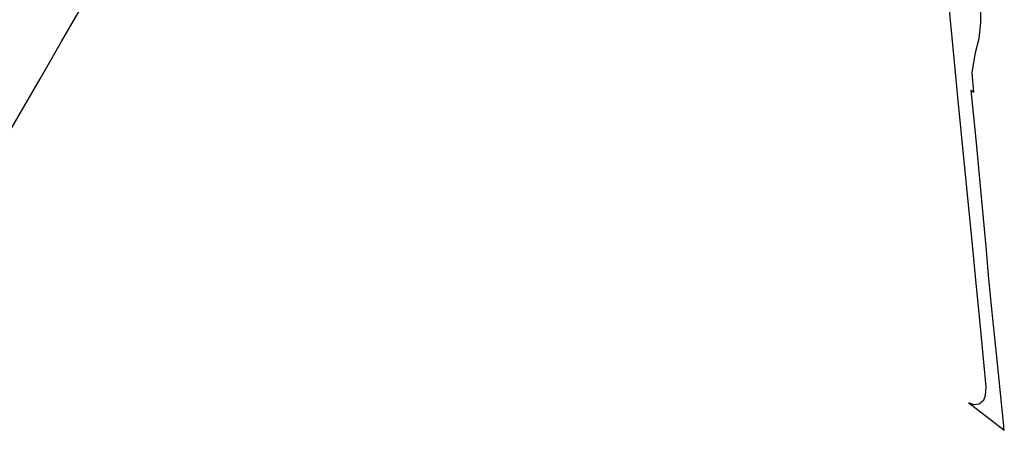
# Model space of a CAD drawing. Extents: x 2408905 to 4819478, y 5786105 to 11573663.
# Tile 2 of 39: x 2409757 to 2410286, y 5786105 to 5786325. Entities that reach past the tile are written whole.
import ezdxf

# ---------------------------------------------------------------- set-up
doc = ezdxf.new("R2010")
doc.units = 0
doc.layers.add('K100-FLST_GRENZEN', color=40, linetype='Continuous')

msp = doc.modelspace()

# ---------------------------------------------------------------- linework, layer by layer
at = {"layer": 'K100-FLST_GRENZEN', "color": 250}
for points in [[(2409751.05, 5786264.405), (2409767.774, 5786293.442), (2409779.266, 5786313.392), (2409804.791, 5786357.7), (2409832.614, 5786406.063), (2409839.467, 5786419.112), (2409844.334, 5786428.378), (2409848.637, 5786439.695), (2409851.485, 5786447.102), (2409860.256, 5786461.221), (2409862.83, 5786465.364), (2409871.266, 5786478.943), (2409877.678, 5786489.314), (2409895.508, 5786518.057), (2409928.208, 5786571.033), (2409940.363, 5786590.727), (2409942.979, 5786594.967), (2409996.247, 5786681.33)], [(2410250.127, 5786388.687), (2410257.289, 5786315.694), (2410259.309, 5786295.065), (2410260.44, 5786283.61), (2410262.39, 5786263.671), (2410265.221, 5786234.805), (2410268.222, 5786204.17), (2410270.248, 5786183.477), (2410271.803, 5786167.559), (2410273.093, 5786154.455), (2410275.694, 5786127.908), (2410275.265, 5786123.33), (2410274.295, 5786120.572), (2410271.996, 5786118.743), (2410269.117, 5786118.323), (2410266.408, 5786119.462), (2410277.345, 5786110.997), (2410285.541, 5786104.619), (2410285.111, 5786108.788), (2410281.29, 5786145.779), (2410278.63, 5786171.507), (2410277.135, 5786187.942), (2410275.733, 5786203.372), (2410272.788, 5786235.765), (2410270.537, 5786259.013), (2410267.806, 5786287.239), (2410269.207, 5786286.158), (2410268.332, 5786296.71), (2410270.06, 5786307.622), (2410272.009, 5786315.143), (2410272.935, 5786323.57), (2410272.879, 5786331.642)]]:
    msp.add_lwpolyline(points, dxfattribs=at)

doc.saveas('drawing.dxf')
